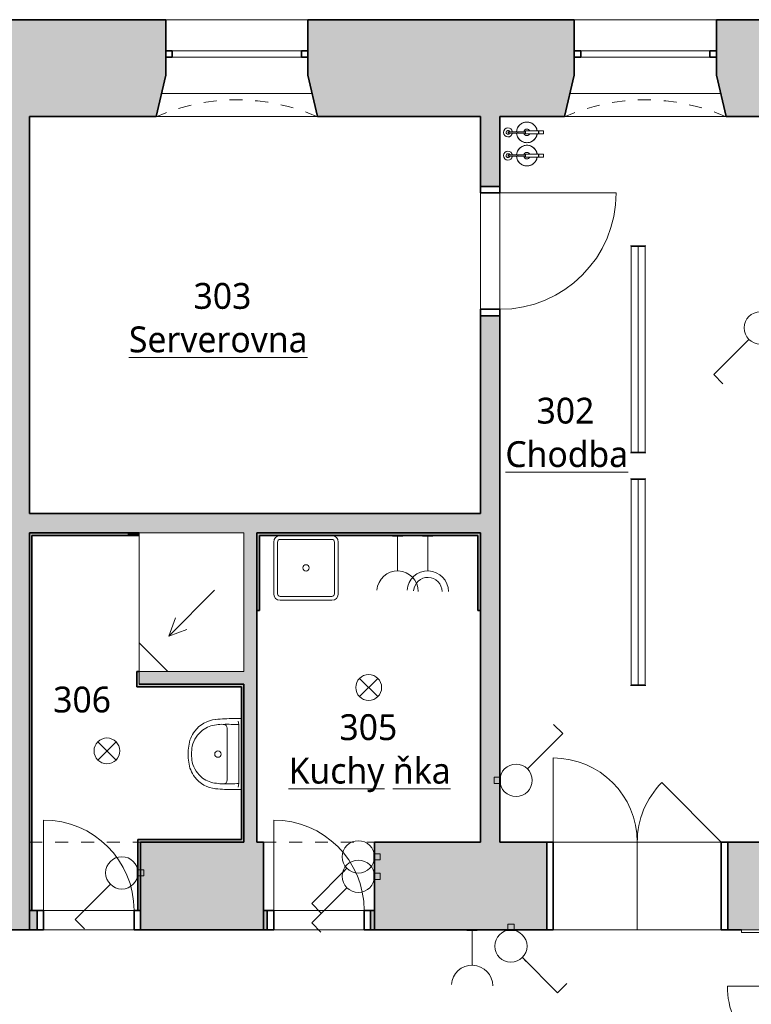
# Model space of a CAD drawing. Header units: metres. Extents: x -0.2 to 46.4, y -4.9 to 28.
# Tile 3 of 15: x 4.8 to 10.5, y 7.1 to 14.7. Entities that reach past the tile are written whole.
import ezdxf

# ---------------------------------------------------------------- set-up
doc = ezdxf.new("R2010")
doc.units = ezdxf.units.M
doc.linetypes.add('AV - Cerch_ 1 tecka 4mm', pattern=[0.006, 0.004, -0.001, 0, -0.001])
doc.layers.add('AV-MISTNOSTI', color=5, linetype='Continuous', lineweight=5, true_color=0x0000ff)
doc.layers.add('AV-TEXTY', color=5, linetype='Continuous', lineweight=13, true_color=0x0000ff)
for name, color, linetype, lineweight in [('AV-SRAFY', 7, 'Continuous', 35), ('AV-STAVBA', 7, 'Continuous', 18), ('AV-VYBAVENI', 7, 'Continuous', 18)]:
    doc.layers.add(name, color=color, linetype=linetype, lineweight=lineweight)
doc.styles.add('Trebuchet MS_B', font='trebuc.ttf', dxfattribs={"height": 0.2})

# ---------------------------------------------------------------- blocks, each defined once
blk = doc.blocks.new('DO_2-L_Ocel_ - 1250x1970-985152-3NP')
at = {"layer": 'AV-STAVBA', "color": 254, "true_color": 0xcccccc}
for p, q in [((0.65, 0.7249), (0.65, 0.075)), ((-0.6, 0.075), (-0.1757, 0.4993)), ((-0.635, 0.075), (-0.635, -0.075)), ((-0.6, 0.075), (0.65, 0.075)), ((0, 0.075), (0, -0.075)), ((0.685, 0.075), (0.685, -0.075)), ((-0.6, -0.075), (0.65, -0.075))]:
    blk.add_line(p, q, dxfattribs=at)
at = {"layer": 'AV-STAVBA', "color": 254, "lineweight": 35, "true_color": 0xcccccc}
for p, q in [((-0.6, 0.075), (-0.635, 0.075)), ((-0.635, 0.075), (-0.635, -0.075)), ((-0.6, -0.075), (-0.6, 0.075)), ((0.685, 0.075), (0.65, 0.075)), ((0.65, 0.075), (0.65, -0.075)), ((0.685, -0.075), (0.685, 0.075)), ((-0.635, -0.075), (-0.6, -0.075)), ((0.65, -0.075), (0.685, -0.075))]:
    blk.add_line(p, q, dxfattribs=at)
at = {"layer": 'AV-STAVBA', "color": 254, "linetype": 'AV - Cerch_ 1 tecka 4mm', "true_color": 0xcccccc}
for p, q in [((-0.635, 0.075), (0.685, 0.075)), ((-0.6, 0.075), (0.65, 0.075)), ((-0.635, -0.075), (0.685, -0.075)), ((-0.6, -0.075), (0.65, -0.075))]:
    blk.add_line(p, q, dxfattribs=at)
at = {"layer": 'AV-STAVBA', "color": 254, "true_color": 0xcccccc}
for centre, radius, start, end in [((0.6499, 0.075), 0.6499, 89.9951, 180), ((-0.6, 0.075), 0.6, 360, 45)]:
    blk.add_arc(centre, radius, start, end, dxfattribs=at)
blk = doc.blocks.new('GM_Otvor_obdélníkový - 860x2230-999254-3NP')
at = {"layer": 'AV-STAVBA', "color": 254, "linetype": 'AV - Cerch_ 1 tecka 4mm', "lineweight": 13, "true_color": 0xcccccc}
for p, q in [((-0.43, 0.34), (0.43, 0.34)), ((-0.43, -0.34), (0.43, -0.34)), ((-0.43, -0.34), (0.43, -0.34))]:
    blk.add_line(p, q, dxfattribs=at)
blk = doc.blocks.new('DO_1-P_Ocel_ - 700x1970_150-988023-3NP')
at = {"layer": 'AV-STAVBA', "color": 254, "true_color": 0xcccccc}
for p, q in [((-0.35, 0.775), (-0.35, 0.075)), ((-0.35, 0.075), (0.35, 0.075)), ((-0.35, -0.075), (0.35, -0.075))]:
    blk.add_line(p, q, dxfattribs=at)
at = {"layer": 'AV-STAVBA', "color": 254, "linetype": 'AV - Cerch_ 1 tecka 4mm', "true_color": 0xcccccc}
for p, q in [((-0.4, 0.075), (0.4, 0.075)), ((-0.35, 0.075), (0.35, 0.075)), ((-0.4, -0.075), (0.4, -0.075)), ((-0.35, -0.075), (0.35, -0.075))]:
    blk.add_line(p, q, dxfattribs=at)
at = {"layer": 'AV-STAVBA', "color": 254, "lineweight": 35, "true_color": 0xcccccc}
for p, q in [((-0.35, 0.075), (-0.4, 0.075)), ((-0.4, 0.075), (-0.4, -0.075)), ((-0.35, -0.075), (-0.35, 0.075)), ((0.4, 0.075), (0.35, 0.075)), ((0.35, 0.075), (0.35, -0.075)), ((0.4, -0.075), (0.4, 0.075)), ((-0.4, -0.075), (-0.35, -0.075)), ((0.35, -0.075), (0.4, -0.075))]:
    blk.add_line(p, q, dxfattribs=at)
at = {"layer": 'AV-STAVBA', "color": 254, "true_color": 0xcccccc}
blk.add_arc((-0.35, 0.075), 0.7, 0, 90, dxfattribs=at)
blk = doc.blocks.new('DO_2-P_Obl__členěné_222 - 1300x2570_zdobné-1001563-3NP')
at = {"layer": 'AV-STAVBA', "color": 254, "true_color": 0xcccccc}
for p, q in [((-0.65, 0.86), (-0.65, 0.21)), ((0.65, 0.21), (0.1904, 0.6696)), ((-0.65, 0.21), (0.65, 0.21)), ((-0.65, -0.47), (-0.65, 0.21)), ((0, 0.21), (0, -0.47)), ((0.65, -0.47), (0.65, 0.21)), ((-0.7, -0.47), (-0.65, -0.47)), ((-0.65, -0.47), (0.65, -0.47)), ((0.65, -0.47), (0.7, -0.47))]:
    blk.add_line(p, q, dxfattribs=at)
at = {"layer": 'AV-STAVBA', "color": 254, "lineweight": 35, "true_color": 0xcccccc}
for p, q in [((-0.65, 0.21), (-0.7, 0.21)), ((-0.7, 0.21), (-0.7, -0.47)), ((-0.65, -0.47), (-0.65, 0.21)), ((0.7, 0.21), (0.65, 0.21)), ((0.65, 0.21), (0.65, -0.47)), ((0.7, -0.47), (0.7, 0.21)), ((-0.7, -0.47), (-0.65, -0.47)), ((0.65, -0.47), (0.7, -0.47))]:
    blk.add_line(p, q, dxfattribs=at)
at = {"layer": 'AV-STAVBA', "color": 254, "linetype": 'AV - Cerch_ 1 tecka 4mm', "true_color": 0xcccccc}
for p, q in [((-0.65, 0.21), (0.65, 0.21)), ((-0.7, -0.47), (0.7, -0.47)), ((-0.65, -0.47), (0.65, -0.47))]:
    blk.add_line(p, q, dxfattribs=at)
at = {"layer": 'AV-STAVBA', "color": 254, "true_color": 0xcccccc}
for centre, start, end in [((-0.65, 0.21), 360, 90), ((0.65, 0.21), 135, 180)]:
    blk.add_arc(centre, 0.65, start, end, dxfattribs=at)
blk = doc.blocks.new('DO_1-P_Obl__členěné_11 - 900x1970-1001604-3NP')
at = {"layer": 'AV-STAVBA', "color": 254, "lineweight": 35, "true_color": 0xcccccc}
for p, q in [((-0.45, 0.075), (-0.5, 0.075)), ((-0.5, 0.075), (-0.5, -0.075)), ((-0.45, -0.075), (-0.45, 0.075)), ((0.5, 0.075), (0.45, 0.075)), ((0.45, 0.075), (0.45, -0.075)), ((0.5, -0.075), (0.5, 0.075)), ((-0.5, -0.075), (-0.45, -0.075)), ((0.45, -0.075), (0.5, -0.075))]:
    blk.add_line(p, q, dxfattribs=at)
at = {"layer": 'AV-STAVBA', "color": 254, "true_color": 0xcccccc}
for p, q in [((-0.5, 0.075), (-0.5, -0.075)), ((-0.5, 0.075), (-0.45, 0.075)), ((-0.45, -0.075), (-0.45, 0.075)), ((0.45, 0.075), (0.45, -0.075)), ((0.5, 0.075), (0.45, 0.075)), ((0.5, -0.075), (0.5, 0.075)), ((0.45, -0.075), (0.45, -0.975))]:
    blk.add_line(p, q, dxfattribs=at)
at = {"layer": 'AV-STAVBA', "color": 254, "linetype": 'AV - Cerch_ 1 tecka 4mm', "true_color": 0xcccccc}
for p, q in [((-0.45, 0.075), (0.45, 0.075)), ((0.45, -0.075), (-0.45, -0.075))]:
    blk.add_line(p, q, dxfattribs=at)
at = {"layer": 'AV-STAVBA', "color": 254, "true_color": 0xcccccc}
blk.add_arc((0.45, -0.075), 0.9, 180, 270, dxfattribs=at)
blk = doc.blocks.new('WI_2-2_bez středního sloupku - 1100x2250-1255372-3NP')
at = {"layer": 'AV-STAVBA', "color": 254, "linetype": 'AV - Cerch_ 1 tecka 4mm', "lineweight": 13, "true_color": 0xcccccc}
for p, q in [((0.55, 0.375), (-0.55, 0.375)), ((0.55, -0.375), (-0.55, -0.375))]:
    blk.add_line(p, q, dxfattribs=at)
at = {"layer": 'AV-STAVBA', "color": 254, "lineweight": 35, "true_color": 0xcccccc}
for p, q in [((-0.5, 0.135), (-0.55, 0.135)), ((-0.55, 0.085), (-0.5, 0.085)), ((-0.5, 0.085), (-0.5, 0.135)), ((0.55, 0.135), (0.5, 0.135)), ((0.5, 0.135), (0.5, 0.085)), ((0.5, 0.085), (0.55, 0.085))]:
    blk.add_line(p, q, dxfattribs=at)
at = {"layer": 'AV-STAVBA', "color": 254, "true_color": 0xcccccc}
for p, q in [((-0.5, 0.135), (0.5, 0.135)), ((0.5, 0.085), (-0.5, 0.085))]:
    blk.add_line(p, q, dxfattribs=at)
blk = doc.blocks.new('GM_Nika se zkoseným ostěním a klenutým nadpražím - 1050x2300-1256224-3NP')
at = {"layer": 'AV-STAVBA', "color": 254, "linetype": 'AV - Cerch_ 1 tecka 4mm', "lineweight": 13, "true_color": 0xcccccc}
for p, q in [((0.55, 0.375), (-0.55, 0.375)), ((0.625, -0.375), (-0.625, -0.375))]:
    blk.add_line(p, q, dxfattribs=at)
blk.add_arc((0, -1.8071), 1.5625, 66.42182, 113.57818, dxfattribs=at)
blk = doc.blocks.new('GM_Nika_zkosené ostění - v900-1256496-3NP')
at = {"layer": 'AV-STAVBA', "color": 254, "linetype": 'AV - Cerch_ 1 tecka 4mm', "lineweight": 13, "true_color": 0xcccccc}
blk.add_line((-0.5, -0.375), (0.75, -0.375), dxfattribs=at)
blk = doc.blocks.new('PF_Koncepční sprchový kout - vpusť rohová-1500041-3NP')
at = {"layer": 'AV-VYBAVENI', "color": 254, "true_color": 0xcccccc}
for p, q in [((0.4497, 0), (-0.3603, 0)), ((-0.3603, 0), (-0.3603, -1.07)), ((0.4497, -1.07), (0.4497, 0)), ((0.4497, -0.22), (0.2297, 0)), ((0.2215, -0.2732), (-0.1321, -0.6268)), ((0.2215, -0.2732), (0.0805, -0.3245)), ((0.2215, -0.2732), (0.1702, -0.4142)), ((-0.3603, -1.07), (0.4497, -1.07))]:
    blk.add_line(p, q, dxfattribs=at)
blk = doc.blocks.new('Koncepční umyvadlo - 550x400-1470811-3NP')
at = {"layer": 'AV-VYBAVENI', "color": 254, "true_color": 0xcccccc}
for p, q in [((-0.075, 0.12), (0.125, 0.12)), ((0.125, 0.12), (0.325, 0.12)), ((-0.15, 0.0696), (-0.15, 0.01)), ((-0.13, 0.0342), (-0.1027, 0.03)), ((-0.1027, 0.03), (0.3527, 0.03)), ((0.3527, 0.03), (0.38, 0.0342)), ((0.4, 0.01), (0.4, 0.0696))]:
    blk.add_line(p, q, dxfattribs=at)
blk.add_circle((0.125, 0.191), 0.025, dxfattribs=at)
for centre, radius, start, end in [((0.1108, 0.183), 0.2128, 102.9464, 143.51515), ((0.087, 0.1893), 0.2291, 95.97223, 127.42411), ((0.125, 0.0213), 0.4007, 81.12195, 98.87805), ((0.125, -0.0054), 0.4007, 81.12195, 98.87805), ((0.163, 0.1893), 0.2291, 52.57589, 84.02777), ((0.1392, 0.183), 0.2128, 36.48485, 77.0536), ((0.0863, 0.1873), 0.2303, 126.98722, 174.63967), ((0.1142, 0.1817), 0.2163, 143.76118, 174.20939), ((0.1637, 0.1873), 0.2303, 5.36033, 53.01278), ((0.1358, 0.1817), 0.2163, 5.79061, 36.23882), ((1.3731, 0.0627), 1.5231, 174.49277, 179.73823), ((0.092, 0.1621), 0.1973, 167.88867, 183.52869), ((0.158, 0.1621), 0.1973, 356.47131, 12.11133), ((-1.1231, 0.0627), 1.5231, 0.26177, 5.50723), ((1.2179, 0.1148), 1.3234, 178.47706, 183.67527), ((-0.075, 0.15), 0.03, 180, 270), ((0.325, 0.15), 0.03, 270, 360), ((-0.9659, 0.1148), 1.3213, 356.32077, 1.52691)]:
    blk.add_arc(centre, radius, start, end, dxfattribs=at)
blk = doc.blocks.new('Koncepční dřez - Dřez-607565-3NP')
at = {"layer": 'AV-VYBAVENI', "color": 254, "true_color": 0xcccccc}
for p, q in [((-0.25, 0.2), (-0.25, -0.2)), ((-0.22, 0.2), (-0.22, -0.2)), ((0.2, 0.22), (-0.2, 0.22)), ((0.22, -0.2), (0.22, 0.2)), ((0.25, 0.2), (0.25, -0.2)), ((-0.2, -0.22), (0.2, -0.22)), ((-0.2, -0.25), (0.2, -0.25))]:
    blk.add_line(p, q, dxfattribs=at)
blk.add_circle((0, 0), 0.025, dxfattribs=at)
for centre, radius, start, end in [((-0.2, 0.2), 0.05, 90, 180), ((0.2, 0.2), 0.05, 360, 90), ((-0.2, 0.2), 0.02, 90, 180), ((0.2, 0.2), 0.02, 360, 90), ((-0.2, -0.2), 0.05, 180, 270), ((-0.2, -0.2), 0.02, 180, 270), ((0.2, -0.2), 0.02, 270, 360), ((0.2, -0.2), 0.05, 270, 360)]:
    blk.add_arc(centre, radius, start, end, dxfattribs=at)
blk = doc.blocks.new('GM_Hasicí přístroj - Hasici pristroj-V2-3NP')
at = {"layer": 'AV-STAVBA', "color": 254, "lineweight": 13, "true_color": 0xcccccc}
for p, q in [((-0.0421, 0.0036), (-0.1007, 0.0036)), ((-0.0421, 0.0111), (0.0579, 0.0111)), ((-0.0421, 0.0111), (-0.0421, -0.0139)), ((0.0579, 0.0111), (0.0605, 0.0111)), ((0.0579, 0.0111), (0.0579, -0.0139)), ((0.0605, 0.0111), (0.0979, 0.0111)), ((0.0605, 0.0111), (0.0605, -0.0139)), ((0.0979, 0.0111), (0.0979, -0.0139)), ((-0.1007, -0.0064), (-0.0421, -0.0064)), ((0.0579, -0.0139), (-0.0421, -0.0139)), ((0.0605, -0.0139), (0.0579, -0.0139)), ((0.0979, -0.0139), (0.0605, -0.0139))]:
    blk.add_line(p, q, dxfattribs=at)
at = {"layer": 'AV-STAVBA', "color": 254, "lineweight": 13, "true_color": 0xcccccc, "flags": 128}
for points in [[(-0.1007, 0.0036), (-0.1035, 0.0036), (-0.1063, 0.0036), (-0.1092, 0.0036), (-0.112, 0.0036), (-0.1149, 0.0036), (-0.1177, 0.0036), (-0.1205, 0.0036), (-0.1233, 0.0036), (-0.126, 0.0036), (-0.1288, 0.0036), (-0.1315, 0.0036), (-0.1341, 0.0036), (-0.1367, 0.0036), (-0.1393, 0.0036), (-0.1418, 0.0036), (-0.1443, 0.0036), (-0.1467, 0.0036), (-0.149, 0.0036), (-0.1513, 0.0036), (-0.1535, 0.0036), (-0.1556, 0.0036), (-0.1577, 0.0036), (-0.1596, 0.0036), (-0.1615, 0.0036), (-0.1633, 0.0036), (-0.165, 0.0036), (-0.1667, 0.0036), (-0.1682, 0.0036), (-0.1696, 0.0036), (-0.1709, 0.0036), (-0.1714, 0.0036)], [(-0.1714, -0.0064), (-0.1701, -0.0064), (-0.1687, -0.0064), (-0.1673, -0.0064), (-0.1657, -0.0064), (-0.164, -0.0064), (-0.1622, -0.0064), (-0.1604, -0.0064), (-0.1584, -0.0064), (-0.1564, -0.0064), (-0.1543, -0.0064), (-0.1522, -0.0064), (-0.1499, -0.0064), (-0.1476, -0.0064), (-0.1452, -0.0064), (-0.1428, -0.0064), (-0.1403, -0.0064), (-0.1377, -0.0064), (-0.1351, -0.0064), (-0.1325, -0.0064), (-0.1298, -0.0064), (-0.1271, -0.0064), (-0.1244, -0.0064), (-0.1216, -0.0064), (-0.1188, -0.0064), (-0.116, -0.0064), (-0.1131, -0.0064), (-0.1103, -0.0064), (-0.1074, -0.0064), (-0.1046, -0.0064), (-0.1018, -0.0064), (-0.1007, -0.0064)]]:
    blk.add_lwpolyline(points, dxfattribs=at)
at = {"layer": 'AV-STAVBA', "color": 254, "lineweight": 13, "true_color": 0xcccccc}
for centre, radius, start, end in [((-0.0307, -0.0014), 0.08, 90, 176.37662), ((-0.0307, -0.0014), 0.08, 90, 110.02868), ((-0.0307, -0.0014), 0.08, 69.97132, 90), ((-0.0307, -0.0014), 0.08, 9.18677, 90), ((-0.1772, -0.0014), 0.035, 7.23753, 180), ((-0.1764, -0.0014), 0.015, 18.64917, 180), ((-0.1764, -0.0014), 0.015, 165, 180), ((-0.1764, -0.0014), 0.015, 105, 134.93615), ((-0.1714, -0.0014), 0.005, 150, 165), ((-0.1714, -0.0014), 0.005, 90, 120), ((-0.1764, -0.0014), 0.015, 45.06385, 75), ((-0.1764, -0.0014), 0.015, 18.64917, 44.93615), ((-0.0307, -0.0014), 0.08, 159.97132, 176.42822), ((-0.0307, -0.0014), 0.08, 114.97132, 155.02868), ((-0.0307, -0.0014), 0.025, 90, 169.20034), ((-0.0307, -0.0014), 0.025, 30, 90), ((-0.0307, -0.0014), 0.08, 24.97132, 65.02868), ((-0.0307, -0.0014), 0.08, 9.05555, 20.02868), ((-0.1772, -0.0014), 0.035, 180, 351.96894), ((-0.1764, -0.0014), 0.015, 175.83839, 180), ((-0.1764, -0.0014), 0.015, 180, 185.04989), ((-0.1764, -0.0014), 0.015, 180, 224.93615), ((-0.1764, -0.0014), 0.015, 180, 341.97651), ((-0.1764, -0.0014), 0.015, 240, 270), ((-0.1714, -0.0014), 0.005, 180, 210), ((-0.1714, -0.0014), 0.005, 240, 285), ((-0.1764, -0.0014), 0.015, 330, 341.97651), ((-0.0307, -0.0014), 0.08, 183.5619, 200.02868), ((-0.0307, -0.0014), 0.08, 183.6137, 270), ((-0.0307, -0.0014), 0.08, 204.97132, 245.02868), ((-0.0307, -0.0014), 0.025, 190.79953, 270), ((-0.0307, -0.0014), 0.025, 270, 330), ((-0.0307, -0.0014), 0.08, 270, 350.81323), ((-0.0307, -0.0014), 0.08, 294.97132, 335.02868), ((-0.0307, -0.0014), 0.08, 339.97132, 350.94445), ((-0.0307, -0.0014), 0.08, 249.97132, 270), ((-0.0307, -0.0014), 0.08, 270, 290.02868)]:
    blk.add_arc(centre, radius, start, end, dxfattribs=at)
for points, knots in [([(-0.1764, -0.0014), (-0.1764, -0.0009), (-0.1762, 0.0003), (-0.1753, 0.0019), (-0.1742, 0.0028), (-0.1731, 0.0033), (-0.1725, 0.0034), (-0.1723, 0.0035)], [0, 0, 0, 0, 0.1111111, 0.2222222, 0.3333333, 0.3888889, 0.4444444, 0.4444444, 0.4444444, 0.4444444]), ([(-0.1689, -0.0058), (-0.1692, -0.0059), (-0.1697, -0.0062), (-0.1705, -0.0064), (-0.1714, -0.0065), (-0.1723, -0.0064), (-0.1731, -0.0062), (-0.1742, -0.0057), (-0.1753, -0.0047), (-0.1762, -0.0032), (-0.1764, -0.002), (-0.1764, -0.0014)], [0.3333333, 0.3333333, 0.3333333, 0.3333333, 0.3888889, 0.4444444, 0.5, 0.5555556, 0.6111111, 0.6666667, 0.7777778, 0.8888889, 1, 1, 1, 1])]:
    blk.add_open_spline(points, degree=3, knots=knots, dxfattribs=at)
for points in [[(-0.1004, -0.0014), (-0.1004, -0.0009), (-0.1004, 0.0003), (-0.1005, 0.0018), (-0.1005, 0.003), (-0.1006, 0.0034), (-0.1006, 0.0035)], [(-0.1006, -0.0064), (-0.1006, -0.0063), (-0.1005, -0.0059), (-0.1005, -0.0047), (-0.1004, -0.0032), (-0.1004, -0.002), (-0.1004, -0.0014)]]:
    blk.add_open_spline(points, degree=3, dxfattribs=at)
blk = doc.blocks.new('GM_Hasicí přístroj - Hasici pristroj-V3-3NP')
at = {"layer": 'AV-STAVBA', "color": 254, "lineweight": 13, "true_color": 0xcccccc}
for p, q in [((-0.0421, 0.0036), (-0.1007, 0.0036)), ((-0.0421, 0.0111), (0.0579, 0.0111)), ((-0.0421, 0.0111), (-0.0421, -0.0139)), ((0.0579, 0.0111), (0.0605, 0.0111)), ((0.0579, 0.0111), (0.0579, -0.0139)), ((0.0605, 0.0111), (0.0979, 0.0111)), ((0.0605, 0.0111), (0.0605, -0.0139)), ((0.0979, 0.0111), (0.0979, -0.0139)), ((-0.1007, -0.0064), (-0.0421, -0.0064)), ((0.0579, -0.0139), (-0.0421, -0.0139)), ((0.0605, -0.0139), (0.0579, -0.0139)), ((0.0979, -0.0139), (0.0605, -0.0139))]:
    blk.add_line(p, q, dxfattribs=at)
at = {"layer": 'AV-STAVBA', "color": 254, "lineweight": 13, "true_color": 0xcccccc, "flags": 128}
for points in [[(-0.1007, 0.0036), (-0.1035, 0.0036), (-0.1063, 0.0036), (-0.1092, 0.0036), (-0.112, 0.0036), (-0.1149, 0.0036), (-0.1177, 0.0036), (-0.1205, 0.0036), (-0.1233, 0.0036), (-0.126, 0.0036), (-0.1288, 0.0036), (-0.1315, 0.0036), (-0.1341, 0.0036), (-0.1367, 0.0036), (-0.1393, 0.0036), (-0.1418, 0.0036), (-0.1443, 0.0036), (-0.1467, 0.0036), (-0.149, 0.0036), (-0.1513, 0.0036), (-0.1535, 0.0036), (-0.1556, 0.0036), (-0.1577, 0.0036), (-0.1596, 0.0036), (-0.1615, 0.0036), (-0.1633, 0.0036), (-0.165, 0.0036), (-0.1667, 0.0036), (-0.1682, 0.0036), (-0.1696, 0.0036), (-0.1709, 0.0036), (-0.1714, 0.0036)], [(-0.1714, -0.0064), (-0.1701, -0.0064), (-0.1687, -0.0064), (-0.1673, -0.0064), (-0.1657, -0.0064), (-0.164, -0.0064), (-0.1622, -0.0064), (-0.1604, -0.0064), (-0.1584, -0.0064), (-0.1564, -0.0064), (-0.1543, -0.0064), (-0.1522, -0.0064), (-0.1499, -0.0064), (-0.1476, -0.0064), (-0.1452, -0.0064), (-0.1428, -0.0064), (-0.1403, -0.0064), (-0.1377, -0.0064), (-0.1351, -0.0064), (-0.1325, -0.0064), (-0.1298, -0.0064), (-0.1271, -0.0064), (-0.1244, -0.0064), (-0.1216, -0.0064), (-0.1188, -0.0064), (-0.116, -0.0064), (-0.1131, -0.0064), (-0.1103, -0.0064), (-0.1074, -0.0064), (-0.1046, -0.0064), (-0.1018, -0.0064), (-0.1007, -0.0064)]]:
    blk.add_lwpolyline(points, dxfattribs=at)
at = {"layer": 'AV-STAVBA', "color": 254, "lineweight": 13, "true_color": 0xcccccc}
for centre, radius, start, end in [((-0.0307, -0.0014), 0.08, 90, 176.37662), ((-0.0307, -0.0014), 0.08, 90, 110.02868), ((-0.0307, -0.0014), 0.08, 69.97132, 90), ((-0.0307, -0.0014), 0.08, 9.18677, 90), ((-0.1772, -0.0014), 0.035, 7.23753, 180), ((-0.1764, -0.0014), 0.015, 18.64917, 180), ((-0.1764, -0.0014), 0.015, 165, 180), ((-0.1764, -0.0014), 0.015, 105, 134.93615), ((-0.1714, -0.0014), 0.005, 150, 165), ((-0.1714, -0.0014), 0.005, 90, 120), ((-0.1764, -0.0014), 0.015, 45.06385, 75), ((-0.1764, -0.0014), 0.015, 18.64917, 44.93615), ((-0.0307, -0.0014), 0.08, 159.97132, 176.42822), ((-0.0307, -0.0014), 0.08, 114.97132, 155.02868), ((-0.0307, -0.0014), 0.025, 90, 169.20034), ((-0.0307, -0.0014), 0.025, 30, 90), ((-0.0307, -0.0014), 0.08, 24.97132, 65.02868), ((-0.0307, -0.0014), 0.08, 9.05555, 20.02868), ((-0.1772, -0.0014), 0.035, 180, 351.96894), ((-0.1764, -0.0014), 0.015, 178.02278, 180), ((-0.1764, -0.0014), 0.015, 180, 185.04989), ((-0.1764, -0.0014), 0.015, 180, 224.93615), ((-0.1764, -0.0014), 0.015, 180, 341.97651), ((-0.1764, -0.0014), 0.015, 240, 270), ((-0.1714, -0.0014), 0.005, 180, 210), ((-0.1714, -0.0014), 0.005, 240, 285), ((-0.1764, -0.0014), 0.015, 330, 341.97651), ((-0.0307, -0.0014), 0.08, 183.5619, 200.02868), ((-0.0307, -0.0014), 0.08, 183.6137, 270), ((-0.0307, -0.0014), 0.08, 204.97132, 245.02868), ((-0.0307, -0.0014), 0.025, 190.79953, 270), ((-0.0307, -0.0014), 0.025, 270, 330), ((-0.0307, -0.0014), 0.08, 270, 350.81323), ((-0.0307, -0.0014), 0.08, 294.97132, 335.02868), ((-0.0307, -0.0014), 0.08, 339.97132, 350.94445), ((-0.0307, -0.0014), 0.08, 249.97132, 270), ((-0.0307, -0.0014), 0.08, 270, 290.02868)]:
    blk.add_arc(centre, radius, start, end, dxfattribs=at)
for points, knots in [([(-0.1764, -0.0014), (-0.1764, -0.0009), (-0.1762, 0.0003), (-0.1753, 0.0019), (-0.1742, 0.0028), (-0.1731, 0.0033), (-0.1725, 0.0034), (-0.1723, 0.0035)], [0, 0, 0, 0, 0.1111111, 0.2222222, 0.3333333, 0.3888889, 0.4444444, 0.4444444, 0.4444444, 0.4444444]), ([(-0.1689, -0.0058), (-0.1692, -0.0059), (-0.1697, -0.0062), (-0.1705, -0.0064), (-0.1714, -0.0065), (-0.1723, -0.0064), (-0.1731, -0.0062), (-0.1742, -0.0057), (-0.1753, -0.0047), (-0.1762, -0.0032), (-0.1764, -0.002), (-0.1764, -0.0014)], [0.3333333, 0.3333333, 0.3333333, 0.3333333, 0.3888889, 0.4444444, 0.5, 0.5555556, 0.6111111, 0.6666667, 0.7777778, 0.8888889, 1, 1, 1, 1])]:
    blk.add_open_spline(points, degree=3, knots=knots, dxfattribs=at)
for points in [[(-0.1004, -0.0014), (-0.1004, -0.0009), (-0.1004, 0.0003), (-0.1005, 0.0018), (-0.1005, 0.003), (-0.1006, 0.0034), (-0.1006, 0.0035)], [(-0.1006, -0.0064), (-0.1006, -0.0063), (-0.1005, -0.0059), (-0.1005, -0.0047), (-0.1004, -0.0032), (-0.1004, -0.002), (-0.1004, -0.0014)]]:
    blk.add_open_spline(points, degree=3, dxfattribs=at)
blk = doc.blocks.new('D0089 - 1514 - OÚPSŘ_Benešova_rvt-1-3NP')
at = {"layer": 'AV-SRAFY', "lineweight": 18, "true_color": 0xcccccc}
h = blk.add_hatch(color=254, dxfattribs=at)
h.paths.add_polyline_path([(10.6548, 13.9982), (11.9748, 13.9982), (12.0498, 14.3182), (12.0498, 14.7482), (10.1898, 14.7482), (10.1898, 14.3182), (10.2648, 13.9982)])
h.paths.add_polyline_path([(8.5148, 13.9982), (9.0148, 13.9982), (9.0898, 14.3182), (9.0898, 14.7482), (7.0298, 14.7482), (7.0298, 14.3182), (7.1048, 13.9982), (8.4343, 13.9982)])
h.paths.add_polyline_path([(17.5457, 13.9982), (17.7648, 13.9982), (17.7648, 14.7482), (16.3798, 14.7482), (16.3798, 14.3182), (16.4548, 13.9982), (17.2926, 13.9982)])
h.paths.add_polyline_path([(4.8748, 13.9982), (5.8548, 13.9982), (5.9298, 14.3182), (5.9298, 14.7482), (4.4098, 14.7482), (4.4098, 14.3182), (4.4848, 13.9982), (4.7248, 13.9982)])
h.paths.add_polyline_path([(15.2048, 13.9982), (15.2798, 14.3182), (15.2798, 14.7482), (13.1498, 14.7482), (13.1498, 14.3182), (13.2248, 13.9982)])
h.paths.add_polyline_path([(0.2248, 13.9982), (0.7148, 13.9982), (0.7898, 14.3182), (0.7898, 14.7482), (0.2248, 14.7482)])
h.paths.add_polyline_path([(1.9648, 13.9982), (3.2348, 13.9982), (3.3098, 14.3182), (3.3098, 14.7482), (1.8898, 14.7482), (1.8898, 14.3182)])
for points in [[(4.8748, 8.3882), (4.8748, 13.9982), (4.7248, 13.9982), (4.7248, 8.3882)], [(7.675, 10.7782), (8.3648, 10.7782), (8.3648, 10.9282), (4.8748, 10.9282), (4.8748, 10.7782), (6.6348, 10.7782)], [(4.8748, 7.8582), (4.8948, 7.8582), (4.8948, 10.7782), (4.8748, 10.7782), (4.8748, 7.9208)], [(5.6348, 10.7582), (5.6348, 10.7782), (4.8948, 10.7782), (4.8948, 10.7582)], [(5.6502, 10.7582), (5.7248, 10.7582), (5.7248, 10.7782), (5.6348, 10.7782), (5.6348, 10.7582)], [(6.5348, 8.3882), (6.6348, 8.3882), (6.6348, 10.7782), (6.5348, 10.7782), (6.5348, 9.3649)], [(6.6548, 10.1782), (6.6548, 10.7782), (6.6348, 10.7782), (6.6348, 10.1782)], [(8.3448, 10.7582), (8.3448, 10.7782), (6.6548, 10.7782), (6.6548, 10.7582), (7.675, 10.7582)], [(8.3648, 10.1782), (8.3648, 10.7782), (8.3448, 10.7782), (8.3448, 10.1782)], [(5.7248, 9.6082), (5.7248, 9.7082), (5.7048, 9.7082), (5.7048, 9.6082)], [(6.5348, 9.6082), (6.5348, 9.7082), (5.7248, 9.7082), (5.7248, 9.6082)], [(5.7048, 9.5882), (6.5148, 9.5882), (6.5148, 9.6082), (5.7048, 9.6082)], [(6.5148, 8.4082), (6.5348, 8.4082), (6.5348, 9.6082), (6.5148, 9.6082), (6.5148, 9.3649)], [(5.7148, 7.8582), (5.7348, 7.8582), (5.7348, 8.4082), (5.7148, 8.4082), (5.7148, 7.9208)], [(6.5348, 8.3882), (6.5348, 8.4082), (5.7348, 8.4082), (5.7348, 8.3882)], [(4.9348, 7.7082), (4.9348, 7.8582), (4.8748, 7.8582), (4.8748, 7.7082)]]:
    blk.add_hatch(color=254, dxfattribs=at).paths.add_polyline_path(points)
h = blk.add_hatch(color=254, dxfattribs=at)
h.paths.add_polyline_path([(8.3648, 8.3882), (8.5148, 8.3882), (8.5148, 12.4582), (8.3648, 12.4582), (8.3648, 10.7782)])
h.paths.add_polyline_path([(8.4343, 13.4582), (8.5148, 13.4582), (8.5148, 13.9982), (8.3648, 13.9982), (8.3648, 13.4582)])
h = blk.add_hatch(color=254, dxfattribs=at)
h.paths.add_polyline_path([(10.6548, 7.7082), (10.6548, 8.3882), (10.2773, 8.3882), (10.2773, 7.7082), (10.4048, 7.7082)])
h.paths.add_polyline_path([(5.7348, 7.7082), (6.6848, 7.7082), (6.6848, 8.3882), (5.7348, 8.3882), (5.7348, 7.9208)])
h.paths.add_polyline_path([(7.675, 7.7082), (8.8773, 7.7082), (8.8773, 8.3882), (7.5448, 8.3882), (7.5448, 7.7082)])
h.paths.add_polyline_path([(4.8748, 7.7082), (4.8748, 8.3882), (2.4446, 8.3882), (2.4446, 7.7082), (3.6254, 7.7082)])
h.paths.add_polyline_path([(0.2248, 7.7082), (1.4946, 7.7082), (1.4946, 8.3882), (0.2248, 8.3882)])
h = blk.add_hatch(color=254, dxfattribs=at)
h.paths.add_polyline_path([(6.7148, 7.7082), (6.7148, 7.8582), (6.6848, 7.8582), (6.6848, 7.7082)])
h.paths.add_polyline_path([(7.5148, 7.7082), (7.5448, 7.7082), (7.5448, 7.8582), (7.5148, 7.8582)])
at = {"layer": 'AV-STAVBA', "color": 254, "lineweight": 35, "true_color": 0xcccccc}
for p, q in [((5.9298, 14.7482), (4.4098, 14.7482)), ((5.9298, 14.3182), (5.9298, 14.7482)), ((9.0898, 14.7482), (7.0298, 14.7482)), ((7.0298, 14.7482), (7.0298, 14.3182)), ((9.0898, 14.3182), (9.0898, 14.7482)), ((12.0498, 14.7482), (10.1898, 14.7482)), ((10.1898, 14.7482), (10.1898, 14.3182)), ((5.8548, 13.9982), (5.9298, 14.3182)), ((7.0298, 14.3182), (7.1048, 13.9982)), ((9.0148, 13.9982), (9.0898, 14.3182)), ((10.1898, 14.3182), (10.2648, 13.9982)), ((4.8748, 13.9982), (5.8548, 13.9982)), ((4.8748, 10.9282), (4.8748, 13.9982)), ((7.1048, 13.9982), (8.3648, 13.9982)), ((8.3648, 13.9982), (8.3648, 13.4582)), ((8.5148, 13.9982), (9.0148, 13.9982)), ((8.5148, 13.4582), (8.5148, 13.9982)), ((10.2648, 13.9982), (10.6548, 13.9982)), ((8.3648, 13.4582), (8.5148, 13.4582)), ((8.5148, 12.4582), (8.3648, 12.4582)), ((8.3648, 12.4582), (8.3648, 10.9282)), ((8.5148, 8.3882), (8.5148, 12.4582)), ((8.3648, 10.9282), (4.8748, 10.9282)), ((4.8748, 8.3882), (4.8748, 10.7782)), ((4.8748, 10.7782), (5.7248, 10.7782)), ((4.8948, 10.7782), (4.8748, 10.7782)), ((4.8748, 10.7782), (4.8748, 7.8582)), ((5.6348, 10.7782), (4.8948, 10.7782)), ((4.8948, 7.8582), (4.8948, 10.7582)), ((4.8948, 10.7582), (5.6348, 10.7582)), ((5.7248, 10.7782), (5.6348, 10.7782)), ((5.6348, 10.7582), (5.7248, 10.7582)), ((6.6348, 10.7782), (8.3648, 10.7782)), ((6.6348, 8.3882), (6.6348, 10.7782)), ((6.6348, 10.7782), (6.6348, 10.1782)), ((6.6548, 10.7782), (6.6348, 10.7782)), ((8.3448, 10.7782), (6.6548, 10.7782)), ((6.6548, 10.1782), (6.6548, 10.7582)), ((6.6548, 10.7582), (8.3448, 10.7582)), ((8.3648, 10.7782), (8.3448, 10.7782)), ((8.3448, 10.7582), (8.3448, 10.1782)), ((8.3648, 10.7782), (8.3648, 8.3882)), ((8.3648, 10.1782), (8.3648, 10.7782)), ((6.6348, 10.1782), (6.6548, 10.1782)), ((8.3448, 10.1782), (8.3648, 10.1782)), ((5.7248, 9.7082), (5.7048, 9.7082)), ((5.7048, 9.7082), (5.7048, 9.6082)), ((5.7048, 9.6082), (5.7048, 9.5882)), ((5.7248, 9.6082), (6.5348, 9.6082)), ((6.5148, 9.6082), (5.7248, 9.6082)), ((6.5348, 9.6082), (6.5148, 9.6082)), ((6.5348, 9.6082), (6.5348, 8.3882)), ((6.5348, 8.4082), (6.5348, 9.6082)), ((5.7048, 9.5882), (6.5148, 9.5882)), ((6.5148, 9.5882), (6.5148, 8.4082)), ((4.8748, 7.7082), (4.8748, 8.3882)), ((5.7348, 8.4082), (5.7148, 8.4082)), ((5.7148, 8.4082), (5.7148, 7.8582)), ((6.5148, 8.4082), (5.7348, 8.4082)), ((6.5348, 8.3882), (5.7348, 8.3882)), ((5.7348, 8.3882), (5.7348, 7.7082)), ((5.7348, 7.8582), (5.7348, 8.3882)), ((5.7348, 8.3882), (6.5348, 8.3882)), ((6.5348, 8.3882), (6.5348, 8.4082)), ((6.6848, 8.3882), (6.6348, 8.3882)), ((6.6848, 7.7082), (6.6848, 8.3882)), ((8.3648, 8.3882), (7.5448, 8.3882)), ((7.5448, 8.3882), (7.5448, 7.7082)), ((8.8773, 8.3882), (8.5148, 8.3882)), ((8.8773, 7.7082), (8.8773, 8.3882)), ((10.6548, 8.3882), (10.2773, 8.3882)), ((10.2773, 8.3882), (10.2773, 7.7082)), ((4.9348, 7.8582), (4.8748, 7.8582)), ((4.8748, 7.8582), (4.8748, 7.7082)), ((4.8748, 7.8582), (4.8948, 7.8582)), ((4.9348, 7.7082), (4.9348, 7.8582)), ((5.7148, 7.8582), (5.7348, 7.8582)), ((6.7148, 7.8582), (6.6848, 7.8582)), ((6.6848, 7.8582), (6.6848, 7.7082)), ((6.7148, 7.7082), (6.7148, 7.8582)), ((7.5448, 7.8582), (7.5148, 7.8582)), ((7.5148, 7.8582), (7.5148, 7.7082)), ((7.5448, 7.7082), (7.5448, 7.8582)), ((2.4446, 7.7082), (4.8748, 7.7082)), ((4.8748, 7.7082), (4.9348, 7.7082)), ((5.7348, 7.7082), (6.6848, 7.7082)), ((6.6848, 7.7082), (6.7148, 7.7082)), ((7.5148, 7.7082), (7.5448, 7.7082)), ((7.5448, 7.7082), (8.8773, 7.7082)), ((10.2773, 7.7082), (10.3848, 7.7082))]:
    blk.add_line(p, q, dxfattribs=at)
at = {"layer": 'AV-STAVBA', "color": 254, "true_color": 0xcccccc}
for p, q in [((5.9298, 14.7482), (7.0298, 14.7482)), ((9.0898, 14.7482), (10.1898, 14.7482)), ((5.897, 14.1782), (7.0626, 14.1782)), ((9.057, 14.1782), (10.2226, 14.1782)), ((8.3648, 12.5082), (8.3648, 13.4082)), ((8.5148, 13.4082), (8.5148, 12.5082)), ((5.7248, 9.7082), (5.7248, 9.6082)), ((8.9273, 8.3882), (10.2273, 8.3882)), ((4.9848, 7.8582), (5.6848, 7.8582)), ((6.7648, 7.8582), (7.4648, 7.8582)), ((5.6848, 7.7082), (4.9848, 7.7082)), ((7.4648, 7.7082), (6.7648, 7.7082))]:
    blk.add_line(p, q, dxfattribs=at)
at = {"layer": 'AV-STAVBA', "color": 254, "lineweight": 18, "true_color": 0xcccccc}
for name, p in [('GM_Nika se zkoseným ostěním a klenutým nadpražím - 1050x2300-1256224-3NP', (6.4798, 14.3732)), ('WI_2-2_bez středního sloupku - 1100x2250-1255372-3NP', (6.4798, 14.3732)), ('GM_Nika se zkoseným ostěním a klenutým nadpražím - 1050x2300-1256224-3NP', (9.6398, 14.3732)), ('WI_2-2_bez středního sloupku - 1100x2250-1255372-3NP', (9.6398, 14.3732)), ('GM_Nika_zkosené ostění - v900-1256496-3NP', (6.3548, 14.3732)), ('GM_Hasicí přístroj - Hasici pristroj-V2-3NP', (8.7548, 13.8782)), ('GM_Nika_zkosené ostění - v900-1256496-3NP', (9.5148, 14.3732)), ('GM_Hasicí přístroj - Hasici pristroj-V3-3NP', (8.7548, 13.6982)), ('DO_2-P_Obl__členěné_222 - 1300x2570_zdobné-1001563-3NP', (9.5773, 8.1782)), ('DO_1-P_Ocel_ - 700x1970_150-988023-3NP', (5.3348, 7.7832)), ('DO_1-P_Ocel_ - 700x1970_150-988023-3NP', (7.1148, 7.7832)), ('GM_Otvor_obdélníkový - 860x2230-999254-3NP', (5.3048, 8.0482)), ('GM_Otvor_obdélníkový - 860x2230-999254-3NP', (7.1148, 8.0482))]:
    blk.add_blockref(name, p, dxfattribs=at)
for name, p, rotation in [('DO_1-P_Obl__členěné_11 - 900x1970-1001604-3NP', (8.4398, 12.9582), 89.99999999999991), ('DO_2-L_Ocel_ - 1250x1970-985152-3NP', (10.9998, 6.6232), 89.99999999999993)]:
    blk.add_blockref(name, p, dxfattribs=dict(at, rotation=rotation))
at = {"layer": 'AV-VYBAVENI', "color": 254, "lineweight": 18, "true_color": 0xcccccc}
for name, p, rotation in [('PF_Koncepční sprchový kout - vpusť rohová-1500041-3NP', (6.1745, 9.7082), 180), ('Koncepční umyvadlo - 550x400-1470811-3NP', (6.5248, 8.9432), 89.9999999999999)]:
    blk.add_blockref(name, p, dxfattribs=dict(at, rotation=rotation))
blk.add_blockref('Koncepční dřez - Dřez-607565-3NP', (7.0148, 10.5082), dxfattribs=at)
blk = doc.blocks.new('EF_Zásuvka - Jednozásuvka-840808-3NP')
at = {"layer": 'AV-STAVBA'}
for p, q in [((1.3221, 8.3932), (1.4021, 8.3932)), ((1.3221, 8.3882), (1.3221, 8.3932)), ((1.3321, 8.3932), (1.3921, 8.3932)), ((1.3921, 8.3932), (1.3321, 8.3932)), ((1.3321, 8.3932), (1.3921, 8.3932)), ((1.3871, 8.3932), (1.3371, 8.3932)), ((1.3801, 8.3932), (1.3421, 8.3932)), ((1.3801, 8.3932), (1.3421, 8.3932)), ((1.3496, 8.3932), (1.3533, 8.3932)), ((1.3496, 8.3932), (1.3533, 8.3932)), ((1.3633, 8.3932), (1.3596, 8.3932)), ((1.3633, 8.3932), (1.3596, 8.3932)), ((1.3733, 8.3932), (1.3696, 8.3932)), ((1.3733, 8.3932), (1.3696, 8.3932)), ((1.4021, 8.3932), (1.4021, 8.3882))]:
    blk.add_line(p, q, dxfattribs=at)
blk = doc.blocks.new('EF_Zásuvka - Dvojzásuvka-V4-3NP')
at = {"layer": 'AV-STAVBA'}
for p, q in [((28.801, 1.0132), (28.881, 1.0132)), ((28.801, 1.0082), (28.801, 1.0132)), ((28.811, 1.0132), (28.871, 1.0132)), ((28.871, 1.0132), (28.811, 1.0132)), ((28.811, 1.0132), (28.871, 1.0132)), ((28.871, 1.0132), (28.811, 1.0132)), ((28.866, 1.0132), (28.816, 1.0132)), ((28.866, 1.0132), (28.816, 1.0132)), ((28.859, 1.0132), (28.821, 1.0132)), ((28.859, 1.0132), (28.821, 1.0132)), ((28.859, 1.0132), (28.821, 1.0132)), ((28.859, 1.0132), (28.821, 1.0132)), ((28.8285, 1.0132), (28.8322, 1.0132)), ((28.8285, 1.0132), (28.8322, 1.0132)), ((28.8298, 1.0132), (28.8335, 1.0132)), ((28.8298, 1.0132), (28.8335, 1.0132)), ((28.8422, 1.0132), (28.8385, 1.0132)), ((28.8422, 1.0132), (28.8385, 1.0132)), ((28.8472, 1.0132), (28.8435, 1.0132)), ((28.8472, 1.0132), (28.8435, 1.0132)), ((28.8509, 1.0132), (28.8471, 1.0132)), ((28.8509, 1.0132), (28.8471, 1.0132)), ((28.8522, 1.0132), (28.8485, 1.0132)), ((28.8522, 1.0132), (28.8485, 1.0132)), ((28.881, 1.0132), (28.881, 1.0082))]:
    blk.add_line(p, q, dxfattribs=at)
blk = doc.blocks.new('EF_Vypínač - Jednoklapka-835338-3NP')
at = {"layer": 'AV-STAVBA'}
for p, q in [((2.934, 5.9632), (3.014, 5.9632)), ((2.934, 5.9582), (2.934, 5.9632)), ((3.014, 5.9582), (2.934, 5.9582)), ((3.004, 5.9632), (2.944, 5.9632)), ((2.944, 5.9632), (3.004, 5.9632)), ((2.95, 5.9132), (2.95, 5.9582)), ((2.998, 5.9582), (2.998, 5.9132)), ((3.014, 5.9632), (3.014, 5.9582)), ((2.998, 5.9132), (2.95, 5.9132))]:
    blk.add_line(p, q, dxfattribs=at)
blk = doc.blocks.new('EE_Rozvaděč zapuštěný do stěny - 500x800-860105-3NP')
at = {"layer": 'AV-STAVBA'}
for p, q in [((10.3848, 7.7082), (10.9248, 7.7082)), ((10.3848, 7.7082), (10.3848, 7.6882)), ((10.9248, 7.6882), (10.9248, 7.7082)), ((10.9248, 7.6882), (10.3848, 7.6882))]:
    blk.add_line(p, q, dxfattribs=at)
at = {"layer": 'AV-STAVBA', "color": 5, "lineweight": 13, "true_color": 0x0000ff}
for p, q in [((10.5648, 7.5784), (10.5648, 7.4884)), ((10.7448, 7.5784), (10.5648, 7.5784)), ((10.7448, 7.4884), (10.7448, 7.5784)), ((10.5648, 7.4884), (10.7448, 7.4884)), ((10.6248, 7.5334), (10.6848, 7.5334))]:
    blk.add_line(p, q, dxfattribs=at)
blk = doc.blocks.new('LF_kulový vrchlík - 150_40-890109-3NP')
at = {"layer": 'AV-STAVBA', "color": 5, "true_color": 0x0000ff}
for p, q in [((-0.0707, -0.0707), (0.0707, 0.0707)), ((0.0707, -0.0707), (-0.0707, 0.0707))]:
    blk.add_line(p, q, dxfattribs=at)
blk.add_circle((0, 0), 0.1, dxfattribs=at)
blk = doc.blocks.new('LF_Závěsné lineární svítidlo - 1600x120-926339-3NP')
at = {"layer": 'AV-STAVBA', "color": 5, "true_color": 0x0000ff}
for p, q in [((-0.8, -0.06), (-0.8, 0.06)), ((0.8, 0), (-0.8, 0)), ((-0.795, -0.055), (-0.795, 0.055)), ((-0.795, 0.055), (0.795, 0.055)), ((0.795, 0.055), (0.795, -0.055)), ((0.8, 0.06), (0.8, -0.06)), ((0.795, -0.055), (-0.795, -0.055))]:
    blk.add_line(p, q, dxfattribs=at)

msp = doc.modelspace()

# ---------------------------------------------------------------- linework, layer by layer
at = {"layer": 'AV-TEXTY', "lineweight": 5}
for p, q in [((10.4414, 12.276), (10.1688, 12.0033)), ((10.4414, 12.276), (10.4117, 12.2463)), ((10.1688, 12.0033), (10.2407, 11.9314)), ((7.7236, 10.485), (7.7236, 10.7582)), ((7.957, 10.485), (7.957, 10.7582)), ((9.0008, 9.2264), (8.9289, 9.2983)), ((8.7282, 8.9537), (9.0008, 9.2264)), ((8.7282, 8.9537), (8.7579, 8.9834)), ((7.3314, 8.1851), (7.0587, 7.9125)), ((7.3314, 8.1851), (7.3017, 8.1554)), ((5.5014, 8.0611), (5.2287, 7.7885)), ((5.5014, 8.0611), (5.4717, 8.0314)), ((7.3314, 8.0351), (7.0587, 7.7625)), ((7.3314, 8.0351), (7.3017, 8.0054)), ((7.0587, 7.9125), (7.1307, 7.8405)), ((5.2287, 7.7885), (5.3007, 7.7165)), ((7.0587, 7.7625), (7.1307, 7.6905)), ((8.3, 7.435), (8.3, 7.7082)), ((8.6884, 7.4948), (8.7181, 7.4651)), ((8.6884, 7.4948), (8.961, 7.2222)), ((8.961, 7.2222), (9.033, 7.2941))]:
    msp.add_line(p, q, dxfattribs=at)
for centre in [(10.5298, 12.3644), (8.6398, 8.8653), (7.4198, 8.2735), (5.5898, 8.1495), (7.4198, 8.1235), (8.6, 7.5832)]:
    msp.add_circle(centre, 0.125, dxfattribs=at)
for centre, radius in [((7.7236, 10.325), 0.16), ((7.957, 10.325), 0.16), ((7.957, 10.325), 0.11), ((8.3, 7.275), 0.16)]:
    msp.add_arc(centre, radius, 360, 176.41054, dxfattribs=at)

# ---------------------------------------------------------------- block references
at = {"lineweight": 5}
msp.add_blockref('D0089 - 1514 - OÚPSŘ_Benešova_rvt-1-3NP', (0, 0), dxfattribs=at)
at = {"layer": 'AV-STAVBA', "color": 5, "true_color": 0x0000ff, "extrusion": (0, 0, -1)}
for name, p, rotation in [('LF_Závěsné lineární svítidlo - 1600x120-926339-3NP', (-9.5848, 12.1982), 269.9999999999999), ('LF_Závěsné lineární svítidlo - 1600x120-926339-3NP', (-9.5848, 10.3982), 269.9999999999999), ('LF_kulový vrchlík - 150_40-890109-3NP', (-7.4998, 9.5832), 180), ('LF_kulový vrchlík - 150_40-890109-3NP', (-5.4748, 9.0928), 180)]:
    msp.add_blockref(name, p, dxfattribs=dict(at, rotation=rotation))
at = {"layer": 'AV-STAVBA'}
for name, p, rotation in [('EF_Zásuvka - Jednozásuvka-840808-3NP', (9.0856, 19.1464), 180), ('EF_Zásuvka - Dvojzásuvka-V4-3NP', (36.7979, 11.7664), 180), ('EF_Vypínač - Jednoklapka-835338-3NP', (2.5566, 11.8394), 270.0000000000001), ('EF_Vypínač - Jednoklapka-835338-3NP', (13.503, 5.2995), 89.99999999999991), ('EF_Vypínač - Jednoklapka-835338-3NP', (11.673, 5.1754), 90.00000000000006), ('EF_Vypínač - Jednoklapka-835338-3NP', (13.503, 5.1495), 89.99999999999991), ('EF_Zásuvka - Jednozásuvka-840808-3NP', (9.6621, 16.0964), 180), ('EF_Vypínač - Jednoklapka-835338-3NP', (11.574, 13.6664), 180)]:
    msp.add_blockref(name, p, dxfattribs=dict(at, rotation=rotation))
at = {"layer": 'AV-STAVBA', "color": 5, "lineweight": 13, "true_color": 0x0000ff}
msp.add_blockref('EE_Rozvaděč zapuštěný do stěny - 500x800-860105-3NP', (0, 0), dxfattribs=at)

# ---------------------------------------------------------------- texts
at = {"layer": 'AV-MISTNOSTI', "char_height": 0.2, "attachment_point": 1, "style": 'Trebuchet MS_B'}
for s, insert, width in [('303', (6.1448, 12.7119), 0.601266), ('\\LServerovna', (5.6453, 12.3757), 1.811814), ('302', (8.7984, 11.8246), 0.601266), ('\\LChodba', (8.5569, 11.4883), 1.186497), ('306', (5.0592, 9.5902), 0.601266), ('305', (7.2737, 9.3766), 0.601266), ('\\Lňka', (7.6872, 9.0403), 0.577215), ('\\LKuchy', (6.8802, 9.0403), 0.978059)]:
    msp.add_mtext(s, dxfattribs=dict(at, insert=insert, width=width))

doc.saveas('drawing.dxf')
